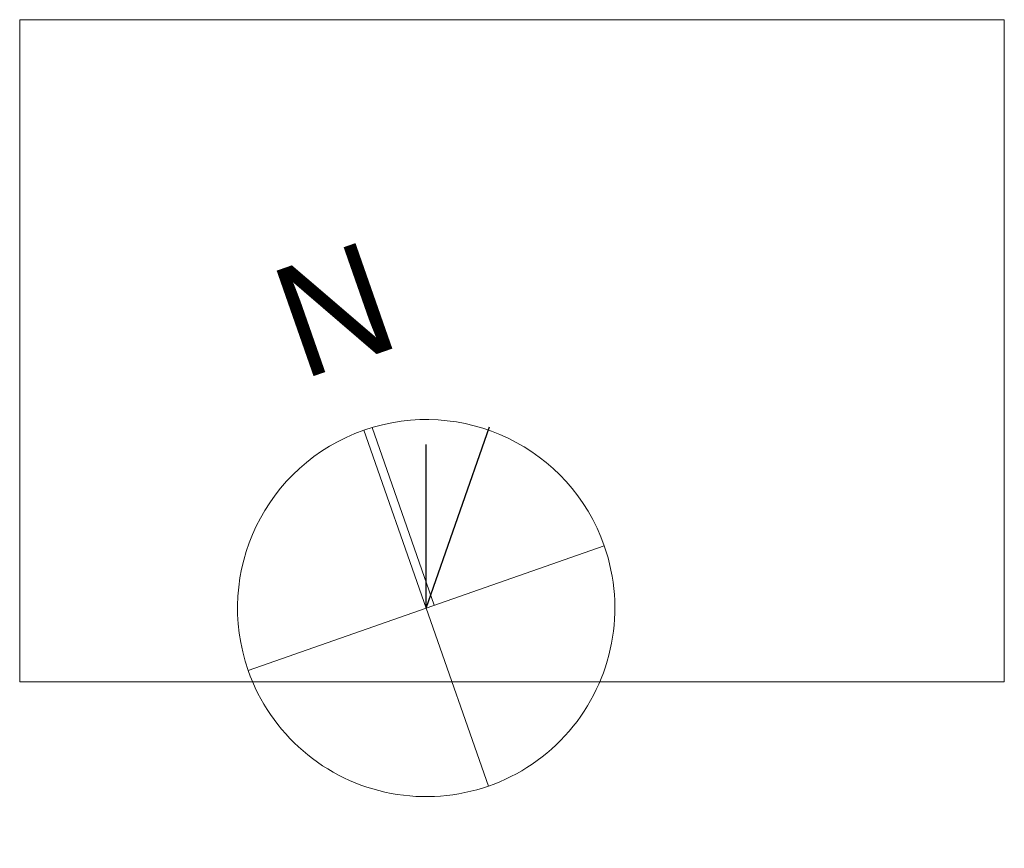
# Model space of a CAD drawing. Header units: millimetres. Extents: x -44596 to 32114, y 34976 to 82978.
# Tile 19 of 63: x 17008 to 17713, y 48338 to 48931. Entities that reach past the tile are written whole.
import ezdxf
from ezdxf.enums import TextEntityAlignment as Align

# ---------------------------------------------------------------- set-up
doc = ezdxf.new("R2010")
doc.units = ezdxf.units.MM
doc.header["$MEASUREMENT"] = 0
doc.header["$XCLIPFRAME"] = 0
for name, color, linetype in [('499-Wymiary i opisy', 7, 'Continuous'), ('810-PZT', 7, 'Continuous'), ('MF_WIDOK', 7, 'Continuous')]:
    doc.layers.add(name, color=color, linetype=linetype)
doc.styles.add('GENERATED_STYLE_4', font='txt')
picture_1 = doc.add_image_def('image1.png', size_in_pixel=(841, 566))

# ---------------------------------------------------------------- blocks, each defined once
blk = doc.blocks.new('Symbol północy 21')
at = {"layer": '499-Wymiary i opisy', "color": 7, "linetype": 'Continuous', "lineweight": 13}
for p, q in [((0, 135), (0, -135)), ((6.08, 0), (6.08, 134.86)), ((135, 0), (-135, 0))]:
    blk.add_line(p, q, dxfattribs=at)
for start, end in [(0, 180), (180, 0)]:
    blk.add_arc((0, 0), 135, start, end, dxfattribs=at)
at = {"layer": '499-Wymiary i opisy', "color": 7, "lineweight": 13, "style": 'GENERATED_STYLE_4'}
blk.add_attdef('txt', text='', height=80, dxfattribs=at).set_placement((0, 160.88), align=Align.BOTTOM_CENTER)

msp = doc.modelspace()

# ---------------------------------------------------------------- linework, layer by layer
at = {"layer": '810-PZT', "color": 1, "linetype": 'Continuous', "lineweight": 30}
for q in [(17344.55, 48639.88), (17299.15, 48627.27)]:
    msp.add_line((17299.15, 48509.99), q, dxfattribs=at)

# ---------------------------------------------------------------- block references
at = {"layer": '499-Wymiary i opisy', "color": 7, "linetype": 'Continuous', "lineweight": 13}
ref = msp.add_blockref('Symbol północy 21', (17299.15, 48509.99), dxfattribs=dict(at, zscale=100, rotation=19.26526431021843))
ref.add_attrib('txt', 'N', dxfattribs={"color": 7, "lineweight": 13, "height": 80, "rotation": 19.26526, "style": 'GENERATED_STYLE_4'}).set_placement((17254.61, 48663.31), align=Align.BOTTOM_CENTER)

# ---------------------------------------------------------------- pictures from other files: only their frames are drawn
at = {"layer": 'MF_WIDOK', "linetype": 'Continuous', "lineweight": 0}
image = msp.add_image(picture_1, insert=(17008.23, 48457.13), size_in_units=(704.63, 474.22), dxfattribs=at)
image.set_boundary_path([(-0.5, -0.5), (840.5, 565.5)])

doc.saveas('drawing.dxf')
